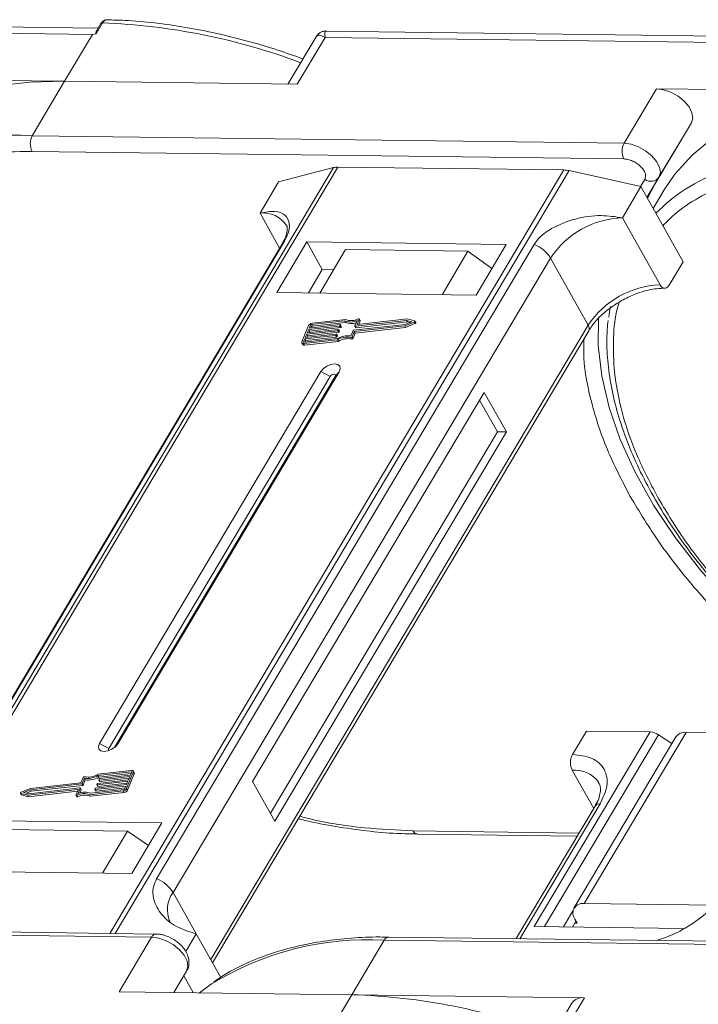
# Model space of a CAD drawing. Header units: millimetres. Extents: x -1637 to 445, y 81 to 1539.
# Tile 38 of 52: x -159 to -115, y 1253 to 1317. Entities that reach past the tile are written whole.
import ezdxf

# ---------------------------------------------------------------- set-up
doc = ezdxf.new("R2010")
doc.units = ezdxf.units.MM

msp = doc.modelspace()

# ---------------------------------------------------------------- linework, layer by layer
at = {"color": 7, "linetype": 'Continuous', "lineweight": 15}
for p, q in [((-192.732, 1316.311), (-154.2, 1315.815)), ((-153.829, 1316.233), (-192.66, 1316.733)), ((-153.539, 1316.572), (-153.969, 1315.849)), ((-153.657, 1316.521), (-153.918, 1316.082)), ((-154.2, 1315.815), (-156.01, 1312.773)), ((-153.969, 1315.849), (-154.2, 1315.815)), ((-139.642, 1315.669), (-141.476, 1312.586)), ((-140.865, 1312.578), (-139.056, 1315.62)), ((-139.056, 1315.62), (-100.524, 1315.124)), ((-100.152, 1315.542), (-138.983, 1316.042)), ((-156.01, 1312.773), (-171.154, 1312.968)), ((-158.12, 1309.224), (-156.01, 1312.773)), ((-156.01, 1312.773), (-140.865, 1312.578)), ((-117.477, 1312.277), (-119.588, 1308.728)), ((-102.333, 1312.082), (-117.477, 1312.277)), ((-115.204, 1310.067), (-117.59, 1306.055)), ((-117.315, 1306.518), (-115.204, 1310.067)), ((-119.588, 1308.728), (-158.12, 1309.224)), ((-158.134, 1308.202), (-119.601, 1307.706)), ((-138.517, 1307.146), (-168.073, 1257.452)), ((-167.802, 1257.449), (-138.224, 1307.179)), ((-142.083, 1306.207), (-138.517, 1307.146)), ((-138.224, 1307.179), (-123.502, 1306.99)), ((-123.502, 1306.99), (-153.08, 1257.259)), ((-152.724, 1257.254), (-123.167, 1306.949)), ((-123.167, 1306.949), (-118.489, 1305.903)), ((-118.097, 1305.203), (-117.315, 1306.518)), ((-143.289, 1304.179), (-142.083, 1306.207)), ((-119.695, 1303.875), (-118.489, 1305.903)), ((-118.237, 1306.38), (-118.517, 1305.91)), ((-118.489, 1305.903), (-115.75, 1301.014)), ((-118.096, 1305.203), (-117.59, 1306.055)), ((-117.59, 1306.055), (-118.069, 1305.154)), ((-116.968, 1305.686), (-117.689, 1304.475)), ((-143.289, 1304.179), (-142.015, 1301.904)), ((-117.244, 1299.501), (-119.695, 1303.875)), ((-141.838, 1302.201), (-166.415, 1260.879)), ((-166.273, 1261.032), (-141.696, 1302.354)), ((-125.445, 1302.145), (-150.022, 1260.823)), ((-140.246, 1302.301), (-142.206, 1299.005)), ((-127.269, 1302.134), (-140.246, 1302.301)), ((-140.246, 1302.301), (-139.237, 1300.499)), ((-129.229, 1298.838), (-127.269, 1302.134)), ((-137.716, 1301.808), (-139.404, 1298.969)), ((-129.753, 1301.706), (-137.716, 1301.808)), ((-131.441, 1298.867), (-129.753, 1301.706)), ((-129.753, 1301.706), (-128.193, 1300.58)), ((-148.952, 1259.932), (-124.375, 1301.253)), ((-121.924, 1296.879), (-124.375, 1301.253)), ((-116.654, 1299.493), (-115.75, 1301.014)), ((-139.237, 1300.499), (-140.141, 1298.979)), ((-138.5, 1300.49), (-139.237, 1300.499)), ((-142.206, 1299.005), (-129.229, 1298.838)), ((-120.5, 1298.104), (-120.587, 1297.393)), ((-121.924, 1296.879), (-146.501, 1255.557)), ((-140.086, 1296.688), (-138.076, 1296.915)), ((-137.775, 1297.16), (-139.94, 1296.915)), ((-139.94, 1296.915), (-139.882, 1296.812)), ((-137.704, 1297.252), (-139.904, 1297.003)), ((-139.882, 1296.812), (-137.718, 1297.057)), ((-138.058, 1296.896), (-138.076, 1296.852)), ((-138, 1296.805), (-138.058, 1296.908)), ((-138, 1296.793), (-138.058, 1296.896)), ((-137.718, 1297.057), (-137.775, 1297.16)), ((-137.198, 1296.55), (-133.858, 1296.928)), ((-137.108, 1296.835), (-136.967, 1297.177)), ((-133.749, 1297.194), (-137.089, 1296.816)), ((-137.031, 1296.713), (-133.691, 1297.091)), ((-136.829, 1297.256), (-136.961, 1296.936)), ((-136.95, 1296.917), (-136.961, 1296.936)), ((-133.69, 1297.285), (-136.942, 1296.917)), ((-136.865, 1296.925), (-136.771, 1297.153)), ((-136.771, 1297.178), (-136.829, 1297.28)), ((-136.829, 1297.256), (-136.771, 1297.153)), ((-133.871, 1296.842), (-133.265, 1297.083)), ((-133.858, 1296.928), (-133.412, 1297.105)), ((-133.814, 1296.739), (-133.207, 1296.98)), ((-133.412, 1297.105), (-133.749, 1297.194)), ((-133.691, 1297.091), (-133.749, 1297.194)), ((-133.691, 1297.091), (-133.545, 1297.052)), ((-133.231, 1297.164), (-133.69, 1297.285)), ((-133.265, 1297.083), (-133.207, 1296.98)), ((-133.157, 1297.049), (-133.214, 1297.152)), ((-146.381, 1255.344), (-121.893, 1296.517)), ((-140.124, 1296.852), (-140.561, 1295.791)), ((-140.341, 1296.068), (-138.331, 1296.296)), ((-140.25, 1296.29), (-140.341, 1296.068)), ((-138.24, 1296.517), (-140.25, 1296.29)), ((-140.192, 1296.187), (-140.25, 1296.29)), ((-140.213, 1296.378), (-138.204, 1296.605)), ((-140.123, 1296.599), (-140.213, 1296.378)), ((-140.192, 1296.187), (-138.182, 1296.414)), ((-138.113, 1296.826), (-140.123, 1296.599)), ((-140.065, 1296.496), (-140.123, 1296.599)), ((-140.109, 1296.39), (-140.065, 1296.496)), ((-140.014, 1296.864), (-140.086, 1296.688)), ((-140.065, 1296.496), (-138.055, 1296.724)), ((-139.956, 1296.762), (-140.014, 1296.864)), ((-139.981, 1296.699), (-139.956, 1296.762)), ((-138.312, 1296.277), (-138.33, 1296.233)), ((-138.254, 1296.186), (-138.312, 1296.289)), ((-138.254, 1296.174), (-138.312, 1296.277)), ((-138.182, 1296.414), (-138.24, 1296.517)), ((-138.185, 1296.586), (-138.203, 1296.542)), ((-138.145, 1296.439), (-138.203, 1296.542)), ((-138.127, 1296.496), (-138.185, 1296.599)), ((-138.127, 1296.483), (-138.185, 1296.586)), ((-138.145, 1296.439), (-138.127, 1296.483)), ((-138.055, 1296.724), (-138.113, 1296.826)), ((-138.018, 1296.749), (-138.076, 1296.852)), ((-138.018, 1296.749), (-138, 1296.793)), ((-137.376, 1296.183), (-137.235, 1296.525)), ((-137.292, 1296.129), (-137.151, 1296.471)), ((-137.234, 1296.026), (-137.094, 1296.368)), ((-137.151, 1296.471), (-133.871, 1296.842)), ((-137.094, 1296.368), (-137.151, 1296.471)), ((-137.108, 1296.822), (-137.05, 1296.719)), ((-137.094, 1296.368), (-133.814, 1296.739)), ((-137.031, 1296.713), (-137.089, 1296.816)), ((-133.814, 1296.739), (-133.871, 1296.842)), ((-140.561, 1295.716), (-140.503, 1295.613)), ((-140.377, 1295.98), (-140.45, 1295.803)), ((-140.45, 1295.803), (-140.429, 1295.765)), ((-140.449, 1295.677), (-138.25, 1295.925)), ((-140.391, 1295.574), (-140.449, 1295.677)), ((-140.412, 1295.765), (-138.248, 1296.01)), ((-140.391, 1295.574), (-138.192, 1295.823)), ((-138.367, 1296.207), (-140.377, 1295.98)), ((-140.319, 1295.877), (-140.377, 1295.98)), ((-140.363, 1295.771), (-140.319, 1295.877)), ((-140.319, 1295.877), (-138.309, 1296.104)), ((-140.236, 1296.08), (-140.192, 1296.187)), ((-138.309, 1296.104), (-138.367, 1296.207)), ((-138.273, 1296.13), (-138.33, 1296.233)), ((-138.273, 1296.13), (-138.254, 1296.174)), ((-138.192, 1295.823), (-138.25, 1295.925)), ((-137.388, 1296.08), (-137.33, 1295.977)), ((-137.234, 1296.026), (-137.292, 1296.129)), ((-139.323, 1293.859), (-153.738, 1269.624)), ((-152.558, 1269.608), (-138.143, 1293.844)), ((-139.323, 1293.859), (-138.728, 1293.545)), ((-138.143, 1293.844), (-138.392, 1293.541)), ((-138.728, 1293.545), (-153.143, 1269.309)), ((-152.766, 1269.373), (-138.392, 1293.541)), ((-128.692, 1292.496), (-143.77, 1267.145)), ((-127.25, 1289.923), (-128.692, 1292.496)), ((-127.84, 1289.93), (-128.993, 1291.989)), ((-142.616, 1265.086), (-127.84, 1289.93)), ((-142.328, 1264.571), (-127.25, 1289.923)), ((-127.25, 1289.923), (-127.84, 1289.93)), ((-117.895, 1270.383), (-125.434, 1257.708)), ((-124.768, 1257.7), (-117.338, 1270.192)), ((-122.947, 1268.916), (-122.043, 1270.437)), ((-116.22, 1270.063), (-122.854, 1258.908)), ((-122.188, 1259.199), (-115.554, 1270.353)), ((-122.043, 1270.437), (-117.895, 1270.383)), ((-116.482, 1269.621), (-117.338, 1270.192)), ((-106.76, 1270.24), (-115.554, 1270.353)), ((-153.143, 1269.309), (-153.738, 1269.624)), ((-152.558, 1269.608), (-152.711, 1269.421)), ((-154.809, 1267.419), (-154.949, 1267.077)), ((-151.688, 1267.783), (-153.853, 1267.538)), ((-153.795, 1267.435), (-153.853, 1267.538)), ((-151.652, 1267.871), (-153.851, 1267.623)), ((-153.795, 1267.435), (-151.68, 1267.674)), ((-151.76, 1267.48), (-153.77, 1267.252)), ((-153.734, 1267.341), (-151.724, 1267.568)), ((-151.976, 1266.696), (-151.54, 1267.757)), ((-151.919, 1266.593), (-151.483, 1267.654)), ((-151.851, 1267.258), (-151.76, 1267.48)), ((-151.724, 1267.568), (-151.651, 1267.745)), ((-151.658, 1267.728), (-151.688, 1267.783)), ((-151.482, 1267.729), (-151.54, 1267.832)), ((-151.54, 1267.757), (-151.483, 1267.654)), ((-122.961, 1267.894), (-121.566, 1265.406)), ((-158.352, 1266.354), (-155.012, 1266.732)), ((-154.903, 1266.998), (-158.243, 1266.62)), ((-154.949, 1267.077), (-158.229, 1266.706)), ((-158.186, 1266.517), (-154.845, 1266.895)), ((-154.845, 1266.895), (-154.903, 1266.998)), ((-154.725, 1267.365), (-154.866, 1267.023)), ((-154.808, 1266.92), (-154.866, 1267.023)), ((-154.808, 1266.92), (-154.668, 1267.262)), ((-154.668, 1267.262), (-154.725, 1267.365)), ((-152.015, 1266.86), (-154.025, 1266.633)), ((-153.988, 1266.722), (-151.978, 1266.949)), ((-153.967, 1266.53), (-152.062, 1266.746)), ((-153.916, 1266.962), (-153.898, 1267.006)), ((-153.916, 1266.949), (-153.858, 1266.846)), ((-151.887, 1267.17), (-153.897, 1266.943)), ((-153.84, 1266.84), (-153.897, 1266.943)), ((-153.861, 1267.031), (-151.851, 1267.258)), ((-153.84, 1266.84), (-151.935, 1267.055)), ((-153.789, 1267.271), (-153.771, 1267.315)), ((-153.789, 1267.259), (-153.731, 1267.156)), ((-153.712, 1267.149), (-153.77, 1267.252)), ((-153.712, 1267.149), (-151.807, 1267.365)), ((-152.087, 1266.684), (-152.015, 1266.86)), ((-151.978, 1266.949), (-151.887, 1267.17)), ((-143.77, 1267.145), (-142.328, 1264.571)), ((-158.887, 1266.396), (-158.829, 1266.293)), ((-158.869, 1266.384), (-158.411, 1266.263)), ((-158.812, 1266.281), (-158.869, 1266.384)), ((-158.229, 1266.706), (-158.836, 1266.465)), ((-158.812, 1266.281), (-158.354, 1266.161)), ((-158.243, 1266.62), (-158.689, 1266.443)), ((-158.689, 1266.443), (-158.352, 1266.354)), ((-158.498, 1266.393), (-158.186, 1266.517)), ((-158.411, 1266.263), (-155.159, 1266.631)), ((-158.354, 1266.161), (-158.411, 1266.263)), ((-158.354, 1266.161), (-155.178, 1266.52)), ((-158.186, 1266.517), (-158.243, 1266.62)), ((-155.272, 1266.292), (-155.14, 1266.612)), ((-155.272, 1266.267), (-155.214, 1266.165)), ((-155.151, 1266.158), (-155.209, 1266.261)), ((-155.144, 1266.604), (-155.159, 1266.631)), ((-154.993, 1266.713), (-155.134, 1266.371)), ((-155.018, 1266.409), (-154.935, 1266.61)), ((-154.935, 1266.623), (-154.993, 1266.726)), ((-154.993, 1266.713), (-154.935, 1266.61)), ((-154.396, 1266.296), (-152.197, 1266.545)), ((-154.396, 1266.296), (-154.339, 1266.193)), ((-154.339, 1266.193), (-152.14, 1266.442)), ((-154.325, 1266.388), (-152.161, 1266.633)), ((-154.043, 1266.652), (-154.025, 1266.696)), ((-154.043, 1266.64), (-153.986, 1266.537)), ((-153.967, 1266.53), (-154.025, 1266.633)), ((-152.197, 1266.545), (-152.14, 1266.442)), ((-151.919, 1266.593), (-151.976, 1266.696)), ((-121.478, 1265.554), (-126.614, 1256.918)), ((-126.37, 1256.915), (-121.145, 1265.7)), ((-149.675, 1264.462), (-162.652, 1264.629)), ((-151.635, 1261.167), (-149.675, 1264.462)), ((-159.887, 1264.032), (-151.924, 1263.929)), ((-153.552, 1261.191), (-151.924, 1263.929)), ((-151.924, 1263.929), (-150.556, 1262.982)), ((-122.521, 1263.8), (-133.335, 1263.94)), ((-133.043, 1263.724), (-122.646, 1263.59)), ((-164.612, 1261.334), (-151.635, 1261.167)), ((-148.952, 1259.932), (-147.438, 1257.23)), ((-113.661, 1259.089), (-122.188, 1259.199)), ((-122.919, 1258.72), (-123.535, 1257.684)), ((-122.719, 1258.056), (-122.945, 1257.676)), ((-122.647, 1257.928), (-122.795, 1257.93)), ((-122.791, 1258.185), (-122.647, 1257.928)), ((-188.879, 1257.508), (-150.347, 1257.012)), ((-150.049, 1257.22), (-188.581, 1257.716)), ((-147.438, 1257.23), (-148.123, 1256.079)), ((-147.438, 1257.23), (-145.85, 1254.395)), ((-125.434, 1257.708), (-115.72, 1257.583)), ((-150.347, 1257.012), (-152.458, 1253.463)), ((-137.313, 1253.268), (-135.202, 1256.817)), ((-135.202, 1256.817), (-96.67, 1256.321)), ((-96.373, 1256.529), (-134.905, 1257.025)), ((-117.381, 1256.8), (-117.356, 1256.843)), ((-148.074, 1254.802), (-148.897, 1253.417)), ((-148.897, 1253.417), (-148.074, 1254.802)), ((-148.252, 1254.502), (-147.636, 1253.401)), ((-152.458, 1253.463), (-137.313, 1253.268)), ((-137.313, 1253.268), (-139.122, 1250.226)), ((-122.169, 1253.073), (-137.313, 1253.268)), ((-123, 1252.71), (-125.055, 1249.255)), ((-123.978, 1250.031), (-122.169, 1253.073))]:
    msp.add_line(p, q, dxfattribs=at)
at = {"color": 7, "linetype": 'Continuous', "lineweight": 15, "flags": 128}
for points in [[(-156.01, 1312.773), (-158.285, 1312.711), (-160.44, 1312.468), (-162.457, 1312.045), (-164.32, 1311.446), (-166.014, 1310.675), (-167.525, 1309.738), (-168.842, 1308.644), (-169.953, 1307.401), (-170.645, 1306.377)], [(-115.204, 1310.067), (-115.116, 1310.367), (-115.17, 1310.72), (-115.36, 1311.097), (-115.67, 1311.465), (-116.074, 1311.792), (-116.537, 1312.049), (-117.018, 1312.216), (-117.477, 1312.277)], [(-102.333, 1312.082), (-104.608, 1312.021), (-106.763, 1311.778), (-108.78, 1311.355), (-110.643, 1310.755), (-112.337, 1309.984), (-113.848, 1309.048), (-115.165, 1307.953), (-116.276, 1306.71), (-116.968, 1305.686)], [(-117.315, 1306.518), (-117.227, 1306.818), (-117.28, 1307.171), (-117.471, 1307.548), (-117.781, 1307.916), (-118.185, 1308.243), (-118.648, 1308.5), (-119.129, 1308.667), (-119.588, 1308.728)], [(-141.838, 1302.201), (-141.779, 1302.28), (-141.696, 1302.354)], [(-138.076, 1296.915), (-138.071, 1296.915), (-138.066, 1296.914), (-138.062, 1296.913), (-138.059, 1296.911), (-138.057, 1296.908), (-138.056, 1296.904), (-138.056, 1296.9), (-138.058, 1296.896)], [(-136.961, 1296.936), (-136.962, 1296.931), (-136.962, 1296.927), (-136.961, 1296.924), (-136.959, 1296.921), (-136.956, 1296.919), (-136.952, 1296.917), (-136.947, 1296.916), (-136.942, 1296.917)], [(-136.892, 1297.287), (-136.877, 1297.292), (-136.863, 1297.294), (-136.85, 1297.293), (-136.84, 1297.29), (-136.832, 1297.284), (-136.827, 1297.276), (-136.826, 1297.266), (-136.829, 1297.256)], [(-133.231, 1297.164), (-133.22, 1297.159), (-133.214, 1297.151), (-133.211, 1297.14), (-133.214, 1297.127), (-133.222, 1297.114), (-133.234, 1297.102), (-133.248, 1297.091), (-133.265, 1297.083)], [(-133.207, 1296.98), (-133.191, 1296.988), (-133.176, 1296.999), (-133.164, 1297.012), (-133.157, 1297.025), (-133.154, 1297.037), (-133.156, 1297.048), (-133.157, 1297.049)], [(-105.451, 1272.44), (-106.319, 1273.078), (-108.629, 1274.913), (-110.795, 1276.843), (-112.798, 1278.849), (-114.622, 1280.915), (-116.251, 1283.024), (-117.671, 1285.157), (-118.87, 1287.297), (-119.837, 1289.424), (-120.565, 1291.521), (-121.047, 1293.57), (-121.279, 1295.554), (-121.264, 1297.388)], [(-138.331, 1296.296), (-138.325, 1296.296), (-138.321, 1296.295), (-138.317, 1296.294), (-138.314, 1296.292), (-138.312, 1296.289), (-138.311, 1296.285), (-138.311, 1296.281), (-138.312, 1296.277)], [(-138.204, 1296.605), (-138.198, 1296.606), (-138.194, 1296.605), (-138.19, 1296.603), (-138.187, 1296.601), (-138.184, 1296.598), (-138.183, 1296.595), (-138.184, 1296.591), (-138.185, 1296.586)], [(-137.089, 1296.816), (-137.094, 1296.816), (-137.099, 1296.816), (-137.103, 1296.818), (-137.106, 1296.82), (-137.108, 1296.823), (-137.109, 1296.826), (-137.109, 1296.83), (-137.108, 1296.835)], [(-140.449, 1295.677), (-140.48, 1295.676), (-140.508, 1295.68), (-140.532, 1295.689), (-140.55, 1295.702), (-140.563, 1295.72), (-140.569, 1295.741), (-140.568, 1295.765), (-140.561, 1295.791)], [(-140.45, 1295.803), (-140.452, 1295.795), (-140.452, 1295.787), (-140.45, 1295.78), (-140.446, 1295.774), (-140.44, 1295.769), (-140.432, 1295.766), (-140.423, 1295.765), (-140.412, 1295.765)], [(-138.143, 1293.844), (-138.073, 1294.039), (-138.103, 1294.205), (-138.229, 1294.317), (-138.432, 1294.359), (-138.68, 1294.323), (-138.937, 1294.216), (-139.163, 1294.053), (-139.323, 1293.859)], [(-138.392, 1293.541), (-138.372, 1293.596), (-138.381, 1293.644), (-138.416, 1293.676), (-138.474, 1293.687), (-138.545, 1293.677), (-138.618, 1293.647), (-138.683, 1293.6), (-138.728, 1293.545)], [(-153.738, 1269.624), (-153.808, 1269.429), (-153.778, 1269.263), (-153.652, 1269.15), (-153.449, 1269.109), (-153.201, 1269.145), (-152.944, 1269.252), (-152.718, 1269.415), (-152.558, 1269.608)], [(-153.143, 1269.309), (-153.163, 1269.254), (-153.154, 1269.206), (-153.119, 1269.174), (-153.115, 1269.173)], [(-151.651, 1267.745), (-151.649, 1267.753), (-151.648, 1267.761), (-151.65, 1267.768), (-151.655, 1267.774), (-151.661, 1267.779), (-151.669, 1267.782), (-151.678, 1267.783), (-151.688, 1267.783)], [(-151.652, 1267.871), (-151.621, 1267.872), (-151.593, 1267.868), (-151.569, 1267.859), (-151.55, 1267.846), (-151.538, 1267.828), (-151.532, 1267.807), (-151.533, 1267.783), (-151.54, 1267.757)], [(-155.012, 1266.732), (-155.006, 1266.732), (-155.002, 1266.732), (-154.998, 1266.73), (-154.995, 1266.728), (-154.993, 1266.725), (-154.992, 1266.722), (-154.992, 1266.718), (-154.993, 1266.713)], [(-153.897, 1266.943), (-153.903, 1266.942), (-153.907, 1266.943), (-153.911, 1266.945), (-153.914, 1266.947), (-153.916, 1266.95), (-153.917, 1266.953), (-153.917, 1266.957), (-153.916, 1266.962)], [(-153.77, 1267.252), (-153.775, 1267.252), (-153.78, 1267.253), (-153.784, 1267.254), (-153.787, 1267.256), (-153.789, 1267.259), (-153.79, 1267.263), (-153.79, 1267.267), (-153.789, 1267.271)], [(-158.869, 1266.384), (-158.88, 1266.389), (-158.887, 1266.397), (-158.889, 1266.408), (-158.887, 1266.421), (-158.879, 1266.434), (-158.867, 1266.446), (-158.853, 1266.457), (-158.836, 1266.465)], [(-158.829, 1266.293), (-158.823, 1266.286), (-158.812, 1266.281)], [(-155.209, 1266.261), (-155.224, 1266.256), (-155.238, 1266.254), (-155.251, 1266.255), (-155.261, 1266.258), (-155.269, 1266.264), (-155.274, 1266.272), (-155.275, 1266.281), (-155.272, 1266.292)], [(-155.214, 1266.165), (-155.212, 1266.161), (-155.204, 1266.155), (-155.193, 1266.152), (-155.18, 1266.151), (-155.166, 1266.153), (-155.151, 1266.158)], [(-155.14, 1266.612), (-155.139, 1266.617), (-155.139, 1266.621), (-155.14, 1266.624), (-155.142, 1266.627), (-155.145, 1266.629), (-155.149, 1266.631), (-155.154, 1266.631), (-155.159, 1266.631)], [(-154.025, 1266.633), (-154.03, 1266.633), (-154.035, 1266.634), (-154.038, 1266.635), (-154.042, 1266.637), (-154.044, 1266.64), (-154.045, 1266.644), (-154.044, 1266.648), (-154.043, 1266.652)], [(-133.043, 1263.724), (-133.043, 1263.724), (-133.052, 1263.724)], [(-150.347, 1257.012), (-149.888, 1256.951), (-149.406, 1256.785), (-148.943, 1256.527), (-148.54, 1256.2), (-148.229, 1255.833), (-148.039, 1255.456), (-147.986, 1255.102), (-148.074, 1254.802)], [(-134.905, 1257.025), (-134.905, 1257.025), (-134.896, 1257.025)], [(-147.229, 1253.396), (-146.718, 1253.783), (-146.448, 1253.972)]]:
    msp.add_lwpolyline(points, dxfattribs=at)
at = {"color": 7, "linetype": 'Continuous', "lineweight": 15}
for centre, radius, start, end in [((-153.556, 1316.447), 0.126, 82.49156, 144.10364), ((-155.067, 1275.629), 40.971, 69.39348, 87.86352), ((-159.177, 1289.735), 19.517, 86.89523, 121.269), ((-157.141, 1308.7), 1.11, 151.86538, 206.65442), ((-118.609, 1308.204), 1.11, 151.86538, 206.65442), ((-105.501, 1289.044), 19.517, 86.89523, 121.269), ((-138.248, 1306.081), 1.098, 88.72031, 104.14409), ((-123.533, 1305.352), 1.638, 77.08998, 88.8989), ((-117.846, 1306.92), 0.666, 234.0762, 322.90297), ((-108.999, 1295.799), 11.94, 123.74678, 135.50714), ((-143.083, 1302.373), 1.817, 33.1952, 96.53301), ((-119.505, 1298.048), 5.83, 91.86957, 146.65022), ((-126.254, 1300.085), 2.213, 31.86898, 68.55124), ((-117.054, 1293.674), 5.83, 91.86957, 146.65022), ((-139.871, 1296.719), 0.287, 96.59253, 152.29321), ((-139.929, 1296.82), 0.0955, 96.59253, 152.29321), ((-137.391, 1298.128), 1.042, 248.35959, 294.01857), ((-137.344, 1297.975), 0.991, 247.84687, 288.77105), ((-137.334, 1298.12), 0.943, 246.89164, 297.97103), ((-136.796, 1297.165), 0.0276, 333.09852, 26.5741), ((-122.202, 1296.672), 0.346, 333.31625, 36.51573), ((-139.871, 1296.717), 0.0955, 96.59253, 152.29321), ((-138.245, 1296.564), 0.0478, 276.59253, 332.29321), ((-138.188, 1296.461), 0.0478, 276.59253, 332.29321), ((-138.139, 1296.49), 0.0138, 333.02121, 26.65141), ((-138.118, 1296.874), 0.0478, 276.59253, 332.29321), ((-138.06, 1296.771), 0.0478, 276.59253, 332.29321), ((-138.012, 1296.799), 0.0138, 333.02121, 26.65141), ((-137.193, 1296.503), 0.0478, 96.59253, 152.29321), ((-137.036, 1296.731), 0.0183, 217.91724, 283.38081), ((-140.417, 1295.681), 0.11, 217.91724, 283.38081), ((-138.373, 1296.255), 0.0478, 276.59253, 332.29321), ((-138.315, 1296.152), 0.0478, 276.59253, 332.29321), ((-138.267, 1296.18), 0.0138, 333.02121, 26.65141), ((-137.628, 1294.939), 1.167, 78.13867, 122.23452), ((-137.558, 1294.821), 1.375, 82.36132, 120.10827), ((-137.57, 1294.836), 1.167, 78.13867, 122.23452), ((-137.373, 1296.169), 0.0903, 260.49805, 333.59787), ((-137.315, 1296.066), 0.0903, 260.49805, 333.59787), ((-117.95, 1269.315), 1.07, 55.09609, 87.03844), ((-115.635, 1269.631), 0.727, 83.64232, 143.56702), ((-154.728, 1267.379), 0.0903, 80.49805, 153.59787), ((-154.543, 1268.727), 1.375, 262.36132, 300.10827), ((-154.473, 1268.609), 1.167, 258.13867, 302.23452), ((-154.485, 1268.624), 1.375, 262.36132, 300.10827), ((-151.556, 1267.692), 0.0826, 333.02121, 26.65141), ((-122.798, 1265.991), 1.91, 35.13686, 94.86934), ((-154.908, 1267.045), 0.0478, 276.59253, 332.29321), ((-154.85, 1266.942), 0.0478, 276.59253, 332.29321), ((-153.856, 1266.984), 0.0478, 96.59253, 152.29321), ((-153.844, 1266.858), 0.0183, 217.91724, 283.38081), ((-153.728, 1267.293), 0.0478, 96.59253, 152.29321), ((-153.717, 1267.167), 0.0183, 217.91724, 283.38081), ((-154.767, 1265.428), 0.943, 66.89164, 117.97103), ((-154.709, 1265.325), 0.943, 66.89164, 117.97103), ((-154.71, 1265.42), 1.042, 68.35959, 114.01857), ((-154.948, 1266.617), 0.0138, 333.02121, 26.65141), ((-153.983, 1266.674), 0.0478, 96.59253, 152.29321), ((-153.971, 1266.548), 0.0183, 217.91724, 283.38081), ((-152.23, 1266.829), 0.287, 276.59253, 332.29321), ((-152.172, 1266.728), 0.0955, 276.59253, 332.29321), ((-152.173, 1266.726), 0.287, 276.59253, 332.29321), ((-121.186, 1265.338), 0.363, 83.64232, 143.56702), ((-133, 1264.088), 0.367, 203.79329, 261.81678), ((-150.831, 1258.763), 2.213, 31.86898, 68.55124), ((-147.414, 1258.8), 1.909, 143.64522, 203.44279), ((-122.297, 1258.578), 0.631, 80.05661, 218.47393), ((-150.03, 1256.875), 0.346, 93.05406, 156.53827), ((-136.264, 1237.368), 19.479, 86.87659, 121.52214), ((-134.873, 1256.663), 0.363, 94.95278, 154.87747), ((-138.577, 1212.54), 40.748, 69.35834, 88.22275), ((-122.279, 1252.192), 0.888, 82.87283, 144.3365)]:
    msp.add_arc(centre, radius, start, end, dxfattribs=at)
for points, knots in [([(-153.241, 1316.78), (-153.28, 1316.777), (-153.36, 1316.771), (-153.475, 1316.717), (-153.579, 1316.635), (-153.632, 1316.559), (-153.657, 1316.521)], [0, 0, 0, 0, 0.254858, 0.509073, 0.758744, 1, 1, 1, 1]), ([(-153.232, 1316.776), (-153.249, 1316.777), (-153.317, 1316.781), (-153.43, 1316.724), (-153.505, 1316.62), (-153.539, 1316.572)], [0, 0, 0, 0, 0.1530543, 0.607068, 1, 1, 1, 1]), ([(-140.499, 1314.228), (-141.04, 1314.421), (-142.245, 1314.85), (-144.124, 1315.403), (-146.133, 1315.905), (-148.147, 1316.302), (-150.145, 1316.584), (-151.849, 1316.744), (-152.858, 1316.759), (-153.233, 1316.765)], [0, 0, 0, 0, 0.123694, 0.275342, 0.43003, 0.586973, 0.745611, 0.905547, 1, 1, 1, 1]), ([(-153.969, 1315.849), (-153.97, 1315.849), (-153.972, 1315.849), (-153.975, 1315.85), (-153.978, 1315.854), (-153.982, 1315.874), (-153.968, 1315.959), (-153.959, 1316.043), (-153.918, 1316.081), (-153.917, 1316.082)], [0, 0, 0, 0, 0.007214, 0.014412, 0.026801, 0.065603, 0.248401, 0.979877, 1, 1, 1, 1]), ([(-138.986, 1316.042), (-139.041, 1316.039), (-139.159, 1316.033), (-139.339, 1315.967), (-139.516, 1315.849), (-139.6, 1315.728), (-139.643, 1315.666)], [0, 0, 0, 0, 0.212442, 0.455273, 0.721982, 1, 1, 1, 1]), ([(-139.056, 1315.62), (-139.157, 1315.671), (-139.359, 1315.772), (-139.554, 1315.786), (-139.605, 1315.693), (-139.624, 1315.658)], [0, 0, 0, 0, 0.384879, 0.766722, 1, 1, 1, 1]), ([(-138.984, 1316.034), (-138.987, 1316.036), (-139.033, 1316.074), (-139.074, 1315.944), (-139.062, 1315.728), (-139.056, 1315.62)], [0, 0, 0, 0, 0.038208, 0.516776, 1, 1, 1, 1]), ([(-170.739, 1304.048), (-170.497, 1304.295), (-169.825, 1304.983), (-168.443, 1305.9), (-166.469, 1306.89), (-164.045, 1307.655), (-161.205, 1308.146), (-159.147, 1308.184), (-158.134, 1308.202)], [0, 0, 0, 0, 0.089262, 0.24819, 0.407138, 0.610435, 0.808191, 1, 1, 1, 1]), ([(-119.601, 1307.706), (-119.513, 1307.699), (-119.332, 1307.684), (-119.035, 1307.578), (-118.751, 1307.421), (-118.508, 1307.223), (-118.32, 1307.001), (-118.203, 1306.77), (-118.167, 1306.551), (-118.214, 1306.436), (-118.237, 1306.38)], [0, 0, 0, 0, 0.12225, 0.25, 0.37775, 0.5, 0.62225, 0.75, 0.87775, 1, 1, 1, 1]), ([(-117.062, 1303.357), (-116.821, 1303.604), (-116.148, 1304.292), (-114.766, 1305.209), (-112.792, 1306.199), (-110.369, 1306.964), (-107.528, 1307.455), (-105.47, 1307.493), (-104.457, 1307.511)], [0, 0, 0, 0, 0.089262, 0.24819, 0.407138, 0.610435, 0.808191, 1, 1, 1, 1]), ([(-141.696, 1302.354), (-141.611, 1302.521), (-141.391, 1302.95), (-141.346, 1303.57), (-141.615, 1304.096), (-142.272, 1304.362), (-142.948, 1304.24), (-143.289, 1304.179)], [0, 0, 0, 0, 0.111335, 0.286497, 0.521289, 0.758582, 1, 1, 1, 1]), ([(-119.695, 1303.875), (-120.148, 1303.944), (-121.132, 1304.093), (-122.773, 1303.858), (-124.144, 1303.313), (-125.043, 1302.693), (-125.329, 1302.303), (-125.445, 1302.145)], [0, 0, 0, 0, 0.222481, 0.483081, 0.73977, 0.893878, 1, 1, 1, 1]), ([(-141.564, 1303.371), (-141.563, 1303.37), (-141.532, 1303.332), (-141.518, 1303.263), (-141.509, 1303.019), (-141.6, 1302.681), (-141.714, 1302.391), (-141.83, 1302.219), (-141.844, 1302.2)], [0, 0, 0, 0, 0.005744, 0.306611, 0.531667, 0.753453, 0.971797, 1, 1, 1, 1]), ([(-116.654, 1299.493), (-116.691, 1299.442), (-116.766, 1299.339), (-116.906, 1299.276), (-117.047, 1299.292), (-117.164, 1299.376), (-117.221, 1299.465), (-117.244, 1299.501)], [0, 0, 0, 0, 0.214694, 0.429388, 0.644082, 0.858775, 1, 1, 1, 1]), ([(-119.748, 1298.483), (-119.469, 1298.626), (-119.076, 1298.828), (-118.486, 1299.039), (-117.999, 1299.175), (-117.45, 1299.272), (-117.12, 1299.281), (-116.952, 1299.285)], [0, 0, 0, 0, 0.294099, 0.412703, 0.605791, 0.800293, 1, 1, 1, 1]), ([(-121.882, 1296.518), (-121.82, 1296.622), (-121.661, 1296.889), (-121.317, 1297.286), (-120.904, 1297.68), (-120.405, 1298.084), (-119.999, 1298.33), (-119.748, 1298.483)], [0, 0, 0, 0, 0.149323, 0.380846, 0.555425, 0.724977, 1, 1, 1, 1]), ([(-117.421, 1285.706), (-117.889, 1286.606), (-118.839, 1288.432), (-119.763, 1291.162), (-120.25, 1293.658), (-120.319, 1295.862), (-120.199, 1297.384), (-119.96, 1298.18), (-119.898, 1298.386)], [0, 0, 0, 0, 0.198524, 0.403205, 0.613647, 0.778148, 0.942668, 1, 1, 1, 1]), ([(-120.633, 1297.191), (-120.667, 1296.804), (-120.748, 1295.885), (-120.658, 1294.362), (-120.4, 1292.646), (-119.954, 1290.891), (-119.332, 1289.11), (-118.539, 1287.314), (-117.58, 1285.514), (-116.465, 1283.723), (-115.201, 1281.951), (-113.801, 1280.212), (-112.277, 1278.519), (-110.651, 1276.89), (-108.958, 1275.349), (-107.253, 1273.942), (-106.062, 1273.02), (-105.442, 1272.581), (-105.389, 1272.544)], [0, 0, 0, 0, 0.050321, 0.119623, 0.188978, 0.258334, 0.327647, 0.39688, 0.465996, 0.534955, 0.603709, 0.672177, 0.740215, 0.807551, 0.873593, 0.936793, 0.994595, 1, 1, 1, 1]), ([(-122.194, 1296.01), (-122.208, 1295.598), (-122.25, 1294.266), (-121.756, 1291.838), (-120.789, 1288.808), (-119.722, 1286.752), (-119.191, 1285.729)], [0, 0, 0, 0, 0.131047, 0.423394, 0.71326, 1, 1, 1, 1]), ([(-119.191, 1285.729), (-118.578, 1284.713), (-117.337, 1282.653), (-114.899, 1279.573), (-112.034, 1276.549), (-109.038, 1273.846), (-106.892, 1272.282), (-105.953, 1271.597)], [0, 0, 0, 0, 0.202029, 0.409492, 0.620744, 0.833942, 1, 1, 1, 1]), ([(-105.309, 1272.679), (-105.71, 1272.964), (-106.958, 1273.852), (-108.899, 1275.477), (-111.316, 1277.713), (-113.64, 1280.232), (-115.784, 1282.978), (-116.881, 1284.806), (-117.421, 1285.706)], [0, 0, 0, 0, 0.076289, 0.237481, 0.398693, 0.604886, 0.805459, 1, 1, 1, 1]), ([(-122.947, 1268.916), (-122.978, 1268.853), (-123.039, 1268.728), (-123.08, 1268.487), (-123.075, 1268.242), (-123.03, 1268.036), (-122.98, 1267.934), (-122.961, 1267.894)], [0, 0, 0, 0, 0.214694, 0.429388, 0.644082, 0.858775, 1, 1, 1, 1]), ([(-121.145, 1265.7), (-120.958, 1266.099), (-120.669, 1266.713), (-120.69, 1267.457), (-120.863, 1267.97), (-121.211, 1268.387), (-121.834, 1268.793), (-122.509, 1268.867), (-122.947, 1268.916)], [0, 0, 0, 0, 0.239457, 0.368361, 0.5, 0.631639, 0.760543, 1, 1, 1, 1]), ([(-121.249, 1267.079), (-121.212, 1267.015), (-121.13, 1266.872), (-121.112, 1266.559), (-121.193, 1266.154), (-121.322, 1265.807), (-121.457, 1265.601), (-121.489, 1265.553)], [0, 0, 0, 0, 0.209538, 0.461851, 0.698708, 0.93023, 1, 1, 1, 1]), ([(-133.335, 1263.94), (-134.385, 1263.99), (-136.517, 1264.092), (-139.016, 1264.45), (-140.445, 1264.824), (-140.703, 1264.891)], [0, 0, 0, 0, 0.442982, 0.899702, 1, 1, 1, 1]), ([(-140.799, 1264.729), (-140.658, 1264.693), (-139.835, 1264.485), (-138.347, 1264.211), (-136.347, 1263.921), (-134.572, 1263.759), (-133.494, 1263.743), (-133.05, 1263.737)], [0, 0, 0, 0, 0.052717, 0.30573, 0.561476, 0.819314, 1, 1, 1, 1]), ([(-150.022, 1260.823), (-150.102, 1260.647), (-150.309, 1260.194), (-150.233, 1259.359), (-149.749, 1258.45), (-148.791, 1257.646), (-147.892, 1257.369), (-147.438, 1257.23)], [0, 0, 0, 0, 0.111335, 0.286497, 0.521289, 0.758582, 1, 1, 1, 1]), ([(-117.356, 1256.843), (-117.006, 1256.959), (-116.247, 1257.212), (-114.921, 1258.009), (-113.77, 1258.946), (-112.982, 1259.764), (-112.708, 1260.174), (-112.596, 1260.341)], [0, 0, 0, 0, 0.222481, 0.483081, 0.73977, 0.893878, 1, 1, 1, 1]), ([(-148.937, 1256.884), (-149.135, 1256.983), (-149.41, 1257.12), (-149.79, 1257.207), (-149.958, 1257.209), (-150.048, 1257.211)], [0, 0, 0, 0, 0.5471087, 0.7598003, 1, 1, 1, 1]), ([(-148.077, 1254.811), (-148.068, 1254.821), (-147.958, 1254.95), (-147.898, 1255.303), (-147.948, 1255.742), (-148.122, 1256.11), (-148.346, 1256.412), (-148.614, 1256.674), (-148.834, 1256.817), (-148.937, 1256.884)], [0, 0, 0, 0, 0.0163928, 0.2107176, 0.4137377, 0.5719294, 0.7055117, 0.8614773, 1, 1, 1, 1]), ([(-134.898, 1257.012), (-135.093, 1257.018), (-135.936, 1257.045), (-137.361, 1256.967), (-139.163, 1256.774), (-140.879, 1256.444), (-142.508, 1255.99), (-144.032, 1255.401), (-145.306, 1254.778), (-146.011, 1254.299), (-146.294, 1254.106)], [0, 0, 0, 0, 0.042725, 0.184157, 0.326261, 0.469019, 0.612495, 0.756832, 0.902269, 1, 1, 1, 1])]:
    msp.add_open_spline(points, degree=3, knots=knots, dxfattribs=at)

doc.saveas('drawing.dxf')
